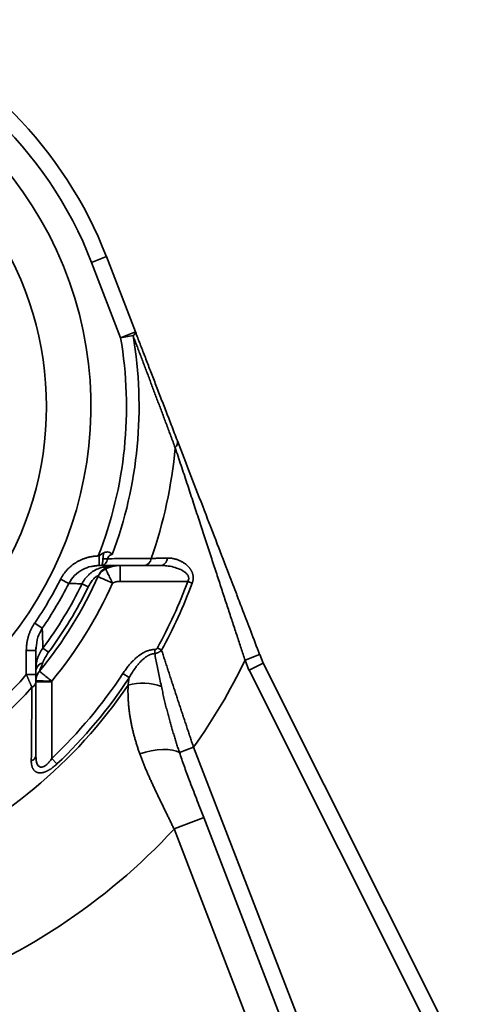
# Model space of a CAD drawing. Header units: millimetres. Extents: x 7702 to 16913, y -3294 to 4428.
# Tile 75 of 89: x 14712 to 14836, y -2421 to -2150. Entities that reach past the tile are written whole.
import ezdxf

# ---------------------------------------------------------------- set-up
doc = ezdxf.new("R2010")
doc.units = ezdxf.units.MM
doc.header["$LTSCALE"] = 6

msp = doc.modelspace()

# ---------------------------------------------------------------- linework, layer by layer
at = {"linetype": 'Continuous', "lineweight": 35}
for p, q in [((14736.3, -2215.27), (14732.22, -2216.85)), ((14732.22, -2216.85), (14740.23, -2237.6)), ((14736.3, -2215.27), (14744.31, -2236.02)), ((14744.31, -2236.02), (14740.23, -2237.6)), ((14743.83, -2236.86), (14743.98, -2236.72)), ((14743.98, -2236.72), (14744.11, -2236.58)), ((14744.11, -2236.58), (14744.21, -2236.45)), ((14744.21, -2236.45), (14744.28, -2236.33)), ((14744.28, -2236.33), (14744.32, -2236.21)), ((14744.33, -2236.11), (14744.31, -2236.02)), ((14744.32, -2236.21), (14744.33, -2236.11)), ((14743.65, -2237.01), (14740.23, -2237.6)), ((14743.65, -2237.01), (14743.83, -2236.86)), ((14734.35, -2297.69), (14734.35, -2300.27)), ((14733.05, -2300.47), (14734.35, -2300.32)), ((14734.35, -2300.32), (14734.98, -2300.32)), ((14740.06, -2300.4), (14740.06, -2300.32)), ((14740.06, -2300.65), (14740.06, -2300.4)), ((14740.06, -2301.05), (14740.06, -2300.65)), ((14740.06, -2301.6), (14740.06, -2301.05)), ((14740.06, -2302.26), (14740.06, -2301.6)), ((14751.64, -2300.28), (14751.37, -2300.32)), ((14751.37, -2300.32), (14752.59, -2300.41)), ((14723.67, -2304.12), (14725.93, -2305.26)), ((14740.06, -2303.02), (14740.06, -2302.26)), ((14740.06, -2303.84), (14740.06, -2303.02)), ((14740.06, -2304.69), (14740.06, -2303.84)), ((14729.59, -2305.36), (14731.32, -2306.2)), ((14740.06, -2304.69), (14758.75, -2304.69)), ((14759.97, -2305.14), (14758.75, -2304.69)), ((14716.55, -2316.17), (14718.64, -2317.61)), ((14716.87, -2323.75), (14717, -2322.94)), ((14718.83, -2323.07), (14720.37, -2324.21)), ((14749.62, -2324.59), (14749.64, -2323.47)), ((14751.51, -2323.64), (14750.36, -2323.01)), ((14714.24, -2330.36), (14714.24, -2323.75)), ((14714.24, -2323.75), (14716.83, -2323.75)), ((14716.87, -2330.36), (14716.87, -2323.75)), ((14774.52, -2326.39), (14778.53, -2324.84)), ((14778.53, -2324.84), (14778.6, -2324.81)), ((14779.51, -2327.17), (14778.6, -2324.81)), ((14775.58, -2329.14), (14774.52, -2326.39)), ((14775.6, -2329.14), (14779.51, -2327.17)), ((14779.51, -2327.17), (14836.29, -2440.32)), ((14714.24, -2330.36), (14716.87, -2330.36)), ((14716.87, -2329.97), (14716.87, -2329.1)), ((14742.58, -2331.2), (14740.85, -2330.06)), ((14775.58, -2329.14), (14775.6, -2329.14)), ((14831.4, -2440.32), (14775.6, -2329.14)), ((14716.87, -2332.05), (14716.87, -2332.16)), ((14716.87, -2332.37), (14716.87, -2332.29)), ((14721.24, -2332.37), (14716.87, -2332.37)), ((14721.24, -2353.46), (14721.24, -2332.37)), ((14760.32, -2350.35), (14756.45, -2351.84)), ((14760.32, -2350.35), (14799.12, -2450.82)), ((14716.85, -2352.79), (14716.87, -2352.57)), ((14716.94, -2353.63), (14716.87, -2352.57)), ((14747.06, -2351.71), (14745.51, -2352.2)), ((14748.67, -2351.34), (14747.06, -2351.71)), ((14750.28, -2351.09), (14748.67, -2351.34)), ((14751.83, -2350.97), (14750.28, -2351.09)), ((14753.27, -2350.99), (14751.83, -2350.97)), ((14754.55, -2351.15), (14753.27, -2350.99)), ((14755.63, -2351.43), (14754.55, -2351.15)), ((14756.45, -2351.84), (14755.63, -2351.43)), ((14722.68, -2354.97), (14721.24, -2353.46)), ((14763.11, -2369.72), (14762.05, -2366.98)), ((14762.97, -2369.78), (14754.95, -2372.87)), ((14763.11, -2369.72), (14762.97, -2369.78)), ((14790.37, -2440.32), (14763.11, -2369.72)), ((14780.99, -2440.32), (14754.95, -2372.87))]:
    msp.add_line(p, q, dxfattribs=at)
for centre, radius, start, end in [((14629.37, -2256.57), 114.62, 21.1151, 68.3541), ((14629.37, -2256.57), 110.25, 21.1151, 72.92), ((14629.37, -2256.57), 102.66, 300.7584, 103.5505), ((14629.37, -2256.57), 90.41, 326.6053, 33.3947), ((14629.37, -2256.57), 112.47, 338.5503, 9.7104), ((14629.37, -2256.57), 115.94, 339.4219, 9.7104), ((14754.01, -2266.41), 1.92, 310.4561, 12.7482), ((14629.37, -2256.57), 126.39, 340.6816, 354.8658), ((14736.02, -2294.19), 4.3, 261.3619, 278.6381), ((14746.46, -2298.13), 2.2, 275.7983, 353.4144), ((14750.88, -2298.19), 2.23, 290.1639, 357.8934), ((14738.12, -2304.82), 4.35, 103.7269, 156.041), ((14629.37, -2256.57), 105.61, 325.6369, 333.2396), ((14629.37, -2256.57), 114.62, 320.5391, 336.0717), ((14629.37, -2256.57), 108.14, 325.6369, 333.2396), ((14629.37, -2256.57), 111.47, 323.3751, 334.039), ((14629.37, -2256.57), 113.39, 323.3751, 334.039), ((14629.37, -2256.57), 119, 320.5413, 335.8938), ((14629.37, -2256.57), 138.04, 331.2271, 339.596), ((14629.37, -2256.57), 139.34, 331.2271, 339.596), ((14719.28, -2329.54), 2.45, 102.1765, 169.8052), ((14629.37, -2256.57), 161.07, 324.3909, 334.3098), ((14629.37, -2256.57), 112.47, 297.826, 318.994), ((14721.24, -2332.2), 4.37, 140.5391, 180), ((14629.37, -2256.57), 133.52, 313.4779, 326.6048), ((14629.37, -2256.57), 135.61, 313.4779, 326.6048), ((14629.37, -2256.57), 115.94, 297.0707, 318.1975), ((14629.37, -2256.57), 136.49, 293.3625, 325.8282), ((14715.23, -2332.3), 1.65, 290.1105, 354.3814), ((14746.26, -2348.5), 15.78, 70.7449, 104.549), ((14715.02, -2352.34), 1.89, 288.6925, 346.2282), ((14629.37, -2256.57), 171.17, 289.407, 317.1952)]:
    msp.add_arc(centre, radius, start, end, dxfattribs=at)
for points in [[(14755.88, -2265.99), (14755.59, -2265.24), (14755.02, -2263.75), (14754.18, -2261.59), (14753.37, -2259.49), (14752.58, -2257.44), (14751.81, -2255.44), (14751.06, -2253.5), (14750.32, -2251.59), (14749.61, -2249.73), (14748.9, -2247.91), (14748.21, -2246.12), (14747.53, -2244.37), (14746.87, -2242.65), (14746.21, -2240.95), (14745.57, -2239.28), (14744.93, -2237.64), (14744.52, -2236.56), (14744.31, -2236.02)], [(14755.26, -2267.88), (14755.06, -2267.34), (14754.66, -2266.29), (14754.08, -2264.72), (14753.49, -2263.16), (14752.92, -2261.62), (14752.35, -2260.1), (14751.78, -2258.58), (14751.22, -2257.08), (14750.66, -2255.59), (14750.1, -2254.12), (14749.55, -2252.65), (14749, -2251.19), (14748.46, -2249.74), (14747.91, -2248.3), (14747.37, -2246.86), (14746.84, -2245.44), (14746.3, -2244.02), (14745.77, -2242.6), (14745.23, -2241.2), (14744.7, -2239.8), (14744.17, -2238.4), (14743.82, -2237.47), (14743.65, -2237.01)], [(14774.52, -2326.39), (14774.34, -2325.85), (14773.98, -2324.77), (14773.43, -2323.11), (14772.87, -2321.41), (14772.3, -2319.69), (14771.72, -2317.94), (14771.13, -2316.15), (14770.53, -2314.33), (14769.91, -2312.47), (14769.29, -2310.58), (14768.66, -2308.65), (14768.01, -2306.69), (14767.36, -2304.68), (14766.69, -2302.64), (14766.01, -2300.57), (14765.31, -2298.45), (14764.61, -2296.29), (14763.89, -2294.09), (14763.15, -2291.85), (14762.41, -2289.58), (14761.65, -2287.26), (14760.88, -2284.91), (14760.09, -2282.52), (14759.3, -2280.1), (14758.5, -2277.66), (14757.69, -2275.2), (14756.87, -2272.74), (14756.06, -2270.29), (14755.52, -2268.68), (14755.26, -2267.88)], [(14723.67, -2304.12), (14723.72, -2304.01), (14723.83, -2303.8), (14724.01, -2303.48), (14724.2, -2303.17), (14724.4, -2302.87), (14724.61, -2302.57), (14724.83, -2302.28), (14725.06, -2301.99), (14725.3, -2301.71), (14725.54, -2301.44), (14725.8, -2301.17), (14726.07, -2300.92), (14726.35, -2300.67), (14726.63, -2300.43), (14726.92, -2300.19), (14727.22, -2299.97), (14727.53, -2299.75), (14727.85, -2299.55), (14728.18, -2299.35), (14728.51, -2299.16), (14728.84, -2298.99), (14729.19, -2298.82), (14729.54, -2298.67), (14729.89, -2298.52), (14730.25, -2298.39), (14730.62, -2298.27), (14730.99, -2298.16), (14731.36, -2298.06), (14731.74, -2297.97), (14732.12, -2297.89), (14732.5, -2297.83), (14732.89, -2297.78), (14733.27, -2297.74), (14733.66, -2297.71), (14733.92, -2297.7), (14734.05, -2297.69)], [(14734.35, -2297.52), (14734.32, -2297.54), (14734.25, -2297.58), (14734.15, -2297.63), (14734.08, -2297.67), (14734.05, -2297.69)], [(14734.35, -2297.52), (14734.35, -2297.54), (14734.35, -2297.58), (14734.35, -2297.63), (14734.35, -2297.67), (14734.35, -2297.69)], [(14748.65, -2298.38), (14748.84, -2298.37), (14749.23, -2298.36), (14749.84, -2298.35), (14750.46, -2298.34), (14751.1, -2298.32), (14751.75, -2298.31), (14752.42, -2298.29), (14752.87, -2298.28), (14753.1, -2298.27)], [(14753.1, -2298.27), (14753.2, -2298.27), (14753.4, -2298.27), (14753.7, -2298.28), (14754, -2298.31), (14754.31, -2298.34), (14754.61, -2298.39), (14754.92, -2298.45), (14755.22, -2298.53), (14755.53, -2298.61), (14755.82, -2298.71), (14756.12, -2298.81), (14756.4, -2298.93), (14756.68, -2299.06), (14756.95, -2299.19), (14757.22, -2299.34), (14757.47, -2299.49), (14757.71, -2299.64), (14757.94, -2299.8), (14758.15, -2299.97), (14758.36, -2300.14), (14758.55, -2300.3), (14758.73, -2300.47), (14758.9, -2300.65), (14759.05, -2300.82), (14759.2, -2300.99), (14759.33, -2301.16), (14759.45, -2301.32), (14759.56, -2301.49), (14759.66, -2301.65), (14759.75, -2301.81), (14759.83, -2301.97), (14759.9, -2302.13), (14759.97, -2302.29), (14760.02, -2302.44), (14760.07, -2302.6), (14760.11, -2302.75), (14760.15, -2302.9), (14760.18, -2303.05), (14760.2, -2303.19), (14760.22, -2303.34), (14760.23, -2303.49), (14760.24, -2303.63), (14760.24, -2303.78), (14760.23, -2303.93), (14760.22, -2304.07), (14760.2, -2304.22), (14760.18, -2304.37), (14760.15, -2304.52), (14760.11, -2304.67), (14760.07, -2304.83), (14760.02, -2304.99), (14759.99, -2305.09), (14759.97, -2305.14)], [(14734.98, -2300.32), (14736.19, -2300.32), (14738.67, -2300.32), (14742.56, -2300.32), (14745.29, -2300.32), (14746.68, -2300.32)], [(14737.09, -2300.6), (14736.78, -2300.75), (14736.45, -2300.96), (14736.08, -2301.27)], [(14746.68, -2300.32), (14746.89, -2300.32), (14747.3, -2300.32), (14747.94, -2300.32), (14748.59, -2300.32), (14749.26, -2300.32), (14749.95, -2300.32), (14750.65, -2300.32), (14751.13, -2300.32), (14751.37, -2300.32)], [(14734, -2303.38), (14734.07, -2303.23), (14734.11, -2303.13), (14734.14, -2303.06)], [(14714.24, -2323.75), (14714.24, -2323.62), (14714.25, -2323.34), (14714.27, -2322.93), (14714.3, -2322.52), (14714.34, -2322.11), (14714.39, -2321.7), (14714.46, -2321.3), (14714.54, -2320.9), (14714.63, -2320.5), (14714.73, -2320.11), (14714.85, -2319.72), (14714.97, -2319.33), (14715.1, -2318.96), (14715.25, -2318.58), (14715.41, -2318.22), (14715.57, -2317.86), (14715.75, -2317.5), (14715.93, -2317.16), (14716.13, -2316.82), (14716.33, -2316.49), (14716.47, -2316.28), (14716.55, -2316.17)], [(14749.64, -2323.47), (14749.57, -2323.47), (14749.45, -2323.47), (14749.25, -2323.48), (14749.05, -2323.49), (14748.85, -2323.52), (14748.64, -2323.55), (14748.43, -2323.59), (14748.22, -2323.64), (14748, -2323.7), (14747.77, -2323.77), (14747.54, -2323.85), (14747.31, -2323.94), (14747.06, -2324.04), (14746.81, -2324.16), (14746.56, -2324.3), (14746.29, -2324.44), (14746.02, -2324.61), (14745.74, -2324.79), (14745.45, -2324.99), (14745.15, -2325.22), (14744.84, -2325.46), (14744.52, -2325.73), (14744.19, -2326.02), (14743.85, -2326.35), (14743.5, -2326.7), (14743.14, -2327.08), (14742.78, -2327.49), (14742.4, -2327.94), (14742.02, -2328.41), (14741.63, -2328.93), (14741.24, -2329.47), (14740.98, -2329.86), (14740.85, -2330.06)], [(14750.36, -2323.01), (14750.35, -2323.03), (14750.33, -2323.07), (14750.29, -2323.12), (14750.26, -2323.17), (14750.22, -2323.21), (14750.18, -2323.25), (14750.15, -2323.29), (14750.11, -2323.32), (14750.07, -2323.35), (14750.03, -2323.37), (14749.99, -2323.39), (14749.95, -2323.41), (14749.91, -2323.43), (14749.87, -2323.44), (14749.83, -2323.45), (14749.78, -2323.46), (14749.74, -2323.47), (14749.69, -2323.47), (14749.66, -2323.47), (14749.64, -2323.47)], [(14749.62, -2324.59), (14749.57, -2324.59), (14749.48, -2324.59), (14749.34, -2324.61), (14749.2, -2324.62), (14749.05, -2324.65), (14748.91, -2324.68), (14748.75, -2324.72), (14748.6, -2324.77), (14748.43, -2324.82), (14748.27, -2324.89), (14748.09, -2324.97), (14747.91, -2325.06), (14747.73, -2325.16), (14747.53, -2325.27), (14747.33, -2325.4), (14747.12, -2325.54), (14746.9, -2325.71), (14746.67, -2325.89), (14746.43, -2326.1), (14746.17, -2326.33), (14745.91, -2326.59), (14745.63, -2326.87), (14745.34, -2327.19), (14745.04, -2327.55), (14744.72, -2327.94), (14744.39, -2328.37), (14744.05, -2328.84), (14743.7, -2329.36), (14743.33, -2329.93), (14742.96, -2330.54), (14742.71, -2330.98), (14742.58, -2331.2)], [(14751.51, -2323.64), (14751.47, -2323.67), (14751.39, -2323.74), (14751.28, -2323.84), (14751.16, -2323.93), (14751.04, -2324.01), (14750.92, -2324.09), (14750.8, -2324.16), (14750.67, -2324.23), (14750.54, -2324.3), (14750.42, -2324.35), (14750.29, -2324.4), (14750.17, -2324.45), (14750.03, -2324.49), (14749.9, -2324.53), (14749.76, -2324.56), (14749.66, -2324.58), (14749.62, -2324.59)], [(14751.46, -2333.61), (14751.32, -2332.94), (14751.05, -2331.63), (14750.67, -2329.77), (14750.3, -2327.98), (14749.95, -2326.25), (14749.73, -2325.14), (14749.62, -2324.59)], [(14751.51, -2323.64), (14751.65, -2324.08), (14751.94, -2324.96), (14752.37, -2326.3), (14752.81, -2327.64), (14753.25, -2328.99), (14753.69, -2330.35), (14754.14, -2331.7), (14754.58, -2333.06), (14755.03, -2334.42), (14755.47, -2335.78), (14755.92, -2337.14), (14756.37, -2338.49), (14756.81, -2339.84), (14757.26, -2341.18), (14757.7, -2342.52), (14758.15, -2343.85), (14758.59, -2345.17), (14759.02, -2346.48), (14759.46, -2347.78), (14759.89, -2349.07), (14760.18, -2349.92), (14760.32, -2350.35)], [(14715.79, -2333.85), (14715.78, -2333.81), (14715.75, -2333.74), (14715.7, -2333.62), (14715.64, -2333.5), (14715.59, -2333.37), (14715.53, -2333.24), (14715.47, -2333.1), (14715.4, -2332.96), (14715.34, -2332.81), (14715.27, -2332.66), (14715.2, -2332.5), (14715.13, -2332.34), (14715.05, -2332.17), (14714.98, -2332), (14714.9, -2331.83), (14714.82, -2331.65), (14714.74, -2331.47), (14714.66, -2331.29), (14714.58, -2331.11), (14714.5, -2330.92), (14714.41, -2330.74), (14714.33, -2330.55), (14714.27, -2330.42), (14714.24, -2330.36)], [(14716.87, -2332.46), (14716.87, -2332.43), (14716.87, -2332.38), (14716.87, -2332.29), (14716.87, -2332.2), (14716.87, -2332.1), (14716.87, -2331.99), (14716.87, -2331.87), (14716.87, -2331.75), (14716.87, -2331.62), (14716.87, -2331.48), (14716.87, -2331.33), (14716.87, -2331.18), (14716.87, -2331.02), (14716.87, -2330.86), (14716.87, -2330.7), (14716.87, -2330.53), (14716.87, -2330.42), (14716.87, -2330.36)], [(14742.29, -2333.23), (14742.32, -2333.02), (14742.39, -2332.58), (14742.48, -2331.91), (14742.55, -2331.44), (14742.58, -2331.2)], [(14715.62, -2354.12), (14715.63, -2353.36), (14715.64, -2351.86), (14715.66, -2349.67), (14715.68, -2347.53), (14715.69, -2345.44), (14715.71, -2343.4), (14715.73, -2341.41), (14715.74, -2339.46), (14715.76, -2337.55), (14715.78, -2335.68), (14715.79, -2334.45), (14715.79, -2333.85)], [(14716.87, -2352.57), (14716.87, -2351.08), (14716.87, -2348.17), (14716.87, -2343.99), (14716.87, -2339.98), (14716.87, -2336.13), (14716.87, -2333.66), (14716.87, -2332.46)], [(14721.24, -2332.37), (14721.24, -2332.31), (14721.24, -2332.25), (14721.25, -2332.19)], [(14745.51, -2352.2), (14745.4, -2351.87), (14745.17, -2351.22), (14744.85, -2350.24), (14744.54, -2349.26), (14744.24, -2348.27), (14743.97, -2347.28), (14743.71, -2346.29), (14743.47, -2345.29), (14743.25, -2344.28), (14743.04, -2343.27), (14742.86, -2342.25), (14742.7, -2341.23), (14742.57, -2340.21), (14742.45, -2339.17), (14742.37, -2338.14), (14742.3, -2337.12), (14742.27, -2336.12), (14742.25, -2335.14), (14742.26, -2334.17), (14742.28, -2333.54), (14742.29, -2333.23)], [(14756.45, -2351.84), (14756.32, -2351.44), (14756.04, -2350.62), (14755.64, -2349.37), (14755.24, -2348.09), (14754.84, -2346.79), (14754.45, -2345.47), (14754.06, -2344.11), (14753.67, -2342.73), (14753.29, -2341.31), (14752.91, -2339.86), (14752.54, -2338.37), (14752.17, -2336.83), (14751.81, -2335.25), (14751.58, -2334.16), (14751.46, -2333.61)], [(14754.95, -2372.87), (14754.79, -2372.54), (14754.47, -2371.88), (14753.99, -2370.89), (14753.5, -2369.89), (14753.02, -2368.9), (14752.54, -2367.9), (14752.05, -2366.91), (14751.57, -2365.91), (14751.09, -2364.92), (14750.61, -2363.93), (14750.14, -2362.94), (14749.67, -2361.94), (14749.2, -2360.95), (14748.74, -2359.96), (14748.29, -2358.98), (14747.85, -2357.99), (14747.42, -2357.01), (14747.01, -2356.04), (14746.61, -2355.07), (14746.22, -2354.1), (14745.86, -2353.14), (14745.63, -2352.51), (14745.51, -2352.2)], [(14722.68, -2354.97), (14722.59, -2355.04), (14722.43, -2355.2), (14722.19, -2355.41), (14721.95, -2355.61), (14721.72, -2355.8), (14721.5, -2355.97), (14721.28, -2356.13), (14721.07, -2356.27), (14720.87, -2356.41), (14720.67, -2356.53), (14720.48, -2356.65), (14720.29, -2356.75), (14720.11, -2356.85), (14719.93, -2356.94), (14719.75, -2357.02), (14719.58, -2357.09), (14719.42, -2357.15), (14719.26, -2357.21), (14719.1, -2357.26), (14718.95, -2357.3), (14718.8, -2357.34), (14718.65, -2357.37), (14718.51, -2357.39), (14718.37, -2357.41), (14718.23, -2357.42), (14718.1, -2357.42), (14717.97, -2357.42), (14717.84, -2357.42), (14717.71, -2357.41), (14717.59, -2357.39), (14717.47, -2357.36), (14717.35, -2357.34), (14717.24, -2357.3), (14717.12, -2357.26), (14717.01, -2357.21), (14716.9, -2357.15), (14716.8, -2357.09), (14716.69, -2357.02), (14716.59, -2356.94), (14716.5, -2356.85), (14716.4, -2356.76), (14716.32, -2356.65), (14716.23, -2356.54), (14716.15, -2356.42), (14716.07, -2356.29), (14716, -2356.15), (14715.93, -2356), (14715.87, -2355.84), (14715.81, -2355.67), (14715.76, -2355.48), (14715.72, -2355.29), (14715.68, -2355.08), (14715.66, -2354.86), (14715.63, -2354.63), (14715.62, -2354.39), (14715.62, -2354.21), (14715.62, -2354.12)]]:
    msp.add_open_spline(points, degree=3, dxfattribs=at)
for points, knots in [([(14772.23, -2308.31), (14771.5, -2306.44), (14769.69, -2301.75), (14766.71, -2294.03), (14763.21, -2284.97), (14759.53, -2275.44), (14757.12, -2269.18), (14755.88, -2265.99)], [0, 0, 0, 0, 0.125487, 0.314612, 0.528973, 0.759662, 1, 1, 1, 1]), ([(14735.59, -2296.82), (14735.57, -2296.84), (14735.45, -2296.9), (14735.24, -2297.02), (14734.95, -2297.18), (14734.66, -2297.35), (14734.46, -2297.46), (14734.35, -2297.52)], [0.7974423, 0.7974423, 0.7974423, 0.7974423, 0.8095238, 0.8571429, 0.9047619, 0.952381, 1, 1, 1, 1]), ([(14735.37, -2298.45), (14735.36, -2298.72), (14735.34, -2298.97), (14735.29, -2299.43), (14735.26, -2299.63), (14735.19, -2299.97), (14735.15, -2300.1), (14735.08, -2300.23), (14735.06, -2300.26), (14735.02, -2300.3), (14735, -2300.32), (14734.98, -2300.32)], [0, 0, 0, 0, 0.25, 0.25, 0.5, 0.5, 0.75, 0.75, 0.875, 0.875, 1, 1, 1, 1]), ([(14736.66, -2298.45), (14736.61, -2298.72), (14736.53, -2298.97), (14736.31, -2299.43), (14736.18, -2299.63), (14735.87, -2299.97), (14735.71, -2300.1), (14735.44, -2300.23), (14735.35, -2300.26), (14735.16, -2300.3), (14735.07, -2300.32), (14734.98, -2300.32)], [0, 0, 0, 0, 0.25, 0.25, 0.5, 0.5, 0.75, 0.75, 0.875, 0.875, 1, 1, 1, 1]), ([(14735.37, -2298.45), (14735.38, -2298.18), (14735.41, -2297.91), (14735.48, -2297.35), (14735.53, -2297.08), (14735.59, -2296.82)], [0, 0, 0, 0, 0.5, 0.5, 1, 1, 1, 1]), ([(14735.59, -2296.82), (14735.7, -2296.76), (14735.82, -2296.71), (14736.06, -2296.64), (14736.18, -2296.62), (14736.54, -2296.58), (14736.78, -2296.6), (14737.2, -2296.7), (14737.39, -2296.79), (14737.62, -2296.96), (14737.69, -2297.02), (14737.81, -2297.16), (14737.87, -2297.23), (14737.91, -2297.32)], [0, 0, 0, 0, 0.125, 0.125, 0.25, 0.25, 0.5, 0.5, 0.75, 0.75, 0.875, 0.875, 1, 1, 1, 1]), ([(14737.91, -2297.32), (14737.8, -2297.29), (14737.68, -2297.3), (14737.43, -2297.39), (14737.31, -2297.46), (14737.13, -2297.61), (14737.07, -2297.67), (14736.96, -2297.79), (14736.91, -2297.86), (14736.76, -2298.09), (14736.69, -2298.27), (14736.66, -2298.45)], [0, 0, 0, 0, 0.25, 0.25, 0.5, 0.5, 0.625, 0.625, 0.75, 0.75, 1, 1, 1, 1]), ([(14736.66, -2298.45), (14737.47, -2298.44), (14739.27, -2298.43), (14742.16, -2298.41), (14745.33, -2298.4), (14747.53, -2298.38), (14748.65, -2298.38)], [0.0433322, 0.0433322, 0.0433322, 0.0433322, 0.25, 0.5, 0.75, 1, 1, 1, 1]), ([(14725.93, -2305.26), (14726.42, -2304.49), (14727.43, -2302.91), (14729.64, -2301.41), (14731.58, -2300.6), (14732.7, -2300.5), (14733.05, -2300.47)], [0, 0, 0, 0, 0.304006, 0.622754, 0.882834, 1, 1, 1, 1]), ([(14729.59, -2305.36), (14729.82, -2304.89), (14730.08, -2304.44), (14730.7, -2303.6), (14731.06, -2303.2), (14731.63, -2302.67), (14731.83, -2302.5), (14732.24, -2302.18), (14732.46, -2302.03), (14732.9, -2301.76), (14733.12, -2301.63), (14733.57, -2301.4), (14733.8, -2301.29), (14734.5, -2301), (14734.96, -2300.85), (14735.61, -2300.68), (14735.83, -2300.64), (14736.22, -2300.56), (14736.41, -2300.53), (14736.73, -2300.49), (14736.87, -2300.48), (14737.09, -2300.46), (14737.17, -2300.46), (14737.25, -2300.48), (14737.26, -2300.49), (14737.22, -2300.53), (14737.16, -2300.56), (14737.09, -2300.6)], [0, 0, 0, 0, 0.125, 0.125, 0.25, 0.25, 0.3125, 0.3125, 0.375, 0.375, 0.4375, 0.4375, 0.5, 0.5, 0.625, 0.625, 0.6875, 0.6875, 0.75, 0.75, 0.8125, 0.8125, 0.875, 0.875, 0.9375, 0.9375, 1, 1, 1, 1]), ([(14732.98, -2300.41), (14733.22, -2300.38), (14733.68, -2300.32), (14734.14, -2300.29), (14734.36, -2300.28)], [0, 0, 0, 0, 0.520808, 1, 1, 1, 1]), ([(14734, -2303.38), (14734.2, -2302.92), (14734.49, -2302.5), (14735.2, -2301.78), (14735.62, -2301.49), (14736.08, -2301.27)], [0, 0, 0, 0, 0.5, 0.5, 1, 1, 1, 1]), ([(14736.08, -2301.27), (14736.14, -2301.24), (14736.28, -2301.17), (14736.52, -2301.06), (14736.8, -2300.95), (14737.08, -2300.84), (14737.37, -2300.74), (14737.66, -2300.65), (14737.95, -2300.57), (14738.25, -2300.5), (14738.55, -2300.45), (14738.85, -2300.4), (14739.15, -2300.36), (14739.46, -2300.33), (14739.76, -2300.32), (14739.96, -2300.32), (14740.06, -2300.32)], [0.588601, 0.588601, 0.588601, 0.588601, 0.6060606, 0.6363636, 0.6666667, 0.6969697, 0.7272727, 0.7575758, 0.7878788, 0.8181818, 0.8484848, 0.8787879, 0.9090909, 0.9393939, 0.969697, 1, 1, 1, 1]), ([(14736.08, -2301.27), (14736.11, -2301.33), (14736.18, -2301.47), (14736.4, -2301.92), (14736.55, -2302.23), (14736.92, -2302.98), (14737.13, -2303.41), (14737.56, -2304.29), (14737.78, -2304.75), (14737.99, -2305.17)], [0, 0, 0, 0, 0.25, 0.25, 0.5, 0.5, 0.75, 0.75, 1, 1, 1, 1]), ([(14751.65, -2300.28), (14751.81, -2300.29), (14752.14, -2300.3), (14752.47, -2300.35), (14752.64, -2300.38)], [0, 0, 0, 0, 0.499783, 1, 1, 1, 1]), ([(14752.59, -2300.41), (14752.85, -2300.42), (14753.74, -2300.47), (14755.16, -2300.82), (14756.7, -2301.38), (14757.81, -2302.02), (14758.48, -2302.61), (14758.8, -2303.07), (14758.94, -2303.42), (14759.01, -2303.79), (14758.98, -2304.23), (14758.83, -2304.53), (14758.75, -2304.69)], [0, 0, 0, 0, 0.094435, 0.326111, 0.51728, 0.67302, 0.770386, 0.821113, 0.860854, 0.894886, 0.943453, 1, 1, 1, 1]), ([(14734.14, -2303.06), (14734.15, -2303.03), (14734.15, -2303.02), (14734.12, -2303.02), (14734.09, -2303.03), (14733.97, -2303.08), (14733.86, -2303.15), (14733.59, -2303.32), (14733.44, -2303.43), (14733.14, -2303.68), (14732.98, -2303.83), (14732.53, -2304.3), (14732.25, -2304.65), (14731.74, -2305.4), (14731.51, -2305.79), (14731.32, -2306.2)], [0, 0, 0, 0, 0.0625, 0.0625, 0.125, 0.125, 0.25, 0.25, 0.375, 0.375, 0.5, 0.5, 0.75, 0.75, 1, 1, 1, 1]), ([(14734, -2303.38), (14734, -2303.38), (14734.1, -2303.43), (14734.5, -2303.61), (14734.8, -2303.74), (14735.54, -2304.07), (14735.98, -2304.27), (14736.95, -2304.7), (14737.47, -2304.93), (14737.99, -2305.17)], [0, 0, 0, 0, 0.25, 0.25, 0.5, 0.5, 0.75, 0.75, 1, 1, 1, 1]), ([(14725.93, -2305.26), (14726.59, -2305.28), (14727.8, -2305.31), (14729.04, -2305.35), (14729.59, -2305.36)], [0, 0, 0, 0, 0.3333333, 0.6029242, 0.6029242, 0.6029242, 0.6029242]), ([(14737.99, -2305.17), (14738.01, -2305.16), (14738.09, -2305.12), (14738.23, -2305.06), (14738.4, -2304.99), (14738.58, -2304.93), (14738.76, -2304.87), (14738.94, -2304.82), (14739.12, -2304.78), (14739.31, -2304.75), (14739.5, -2304.72), (14739.69, -2304.7), (14739.87, -2304.69), (14740, -2304.69), (14740.06, -2304.69)], [0.5927363, 0.5927363, 0.5927363, 0.5927363, 0.6071429, 0.6428571, 0.6785714, 0.7142857, 0.75, 0.7857143, 0.8214286, 0.8571429, 0.8928571, 0.9285714, 0.9642857, 1, 1, 1, 1]), ([(14778.53, -2324.84), (14777.71, -2322.69), (14776.17, -2318.66), (14774.07, -2313.16), (14772.8, -2309.84), (14772.23, -2308.37)], [0, 0, 0, 0, 0.3905224, 0.7316123, 1, 1, 1, 1]), ([(14717, -2322.94), (14717.08, -2321.97), (14717.25, -2320.07), (14718.18, -2318.42), (14718.64, -2317.61)], [0, 0, 0, 0, 0.5113653, 1, 1, 1, 1]), ([(14718.83, -2323.07), (14718.83, -2323.03), (14718.81, -2322.37), (14718.76, -2321.12), (14718.7, -2319.34), (14718.66, -2318.18), (14718.64, -2317.61)], [0.3861994, 0.3861994, 0.3861994, 0.3861994, 0.4, 0.6, 0.8, 1, 1, 1, 1]), ([(14716.83, -2323.75), (14716.84, -2323.6), (14716.86, -2323.31), (14716.89, -2323.01), (14716.9, -2322.86)], [0, 0, 0, 0, 0.502153, 1, 1, 1, 1]), ([(14716.87, -2329.1), (14716.87, -2328.57), (14716.9, -2328.04), (14717.05, -2326.96), (14717.17, -2326.43), (14717.41, -2325.66), (14717.5, -2325.4), (14717.71, -2324.9), (14717.82, -2324.66), (14718.2, -2323.94), (14718.49, -2323.49), (14718.83, -2323.07)], [0, 0, 0, 0, 0.25, 0.25, 0.5, 0.5, 0.625, 0.625, 0.75, 0.75, 1, 1, 1, 1]), ([(14716.87, -2329.1), (14716.87, -2328.23), (14716.87, -2326.42), (14716.87, -2324.66), (14716.87, -2323.75)], [0.3672826, 0.3672826, 0.3672826, 0.3672826, 0.6666667, 1, 1, 1, 1]), ([(14720.37, -2324.21), (14720.03, -2324.66), (14719.73, -2325.14), (14719.19, -2326.13), (14718.96, -2326.64), (14718.76, -2327.15)], [0, 0, 0, 0, 0.5, 0.5, 1, 1, 1, 1]), ([(14718.76, -2327.15), (14718.67, -2327.38), (14718.58, -2327.62), (14718.4, -2328.08), (14718.31, -2328.3), (14718.14, -2328.73), (14718.06, -2328.94), (14717.95, -2329.19), (14717.92, -2329.27), (14717.88, -2329.38), (14717.87, -2329.42), (14717.87, -2329.42)], [0, 0, 0, 0, 0.25, 0.25, 0.5, 0.5, 0.75, 0.75, 0.875, 0.875, 1, 1, 1, 1]), ([(14717.87, -2329.41), (14717.57, -2329.78), (14717.32, -2330.2), (14716.99, -2331.09), (14716.89, -2331.57), (14716.87, -2332.05)], [0, 0, 0, 0, 0.5, 0.5, 1, 1, 1, 1]), ([(14717.87, -2329.41), (14717.87, -2329.41), (14717.96, -2329.48), (14718.3, -2329.76), (14718.55, -2329.97), (14719.17, -2330.48), (14719.55, -2330.79), (14720.36, -2331.46), (14720.8, -2331.83), (14721.25, -2332.19)], [0, 0, 0, 0, 0.25, 0.25, 0.5, 0.5, 0.75, 0.75, 1, 1, 1, 1]), ([(14721.25, -2332.19), (14720.74, -2332.18), (14720.19, -2332.16), (14719.39, -2332.13), (14719.13, -2332.12), (14718.63, -2332.11), (14718.39, -2332.1), (14717.97, -2332.08), (14717.78, -2332.08), (14717.45, -2332.07), (14717.31, -2332.06), (14716.98, -2332.05), (14716.88, -2332.05), (14716.87, -2332.05)], [0, 0, 0, 0, 0.25, 0.25, 0.375, 0.375, 0.5, 0.5, 0.625, 0.625, 0.75, 0.75, 1, 1, 1, 1]), ([(14716.93, -2353.63), (14716.91, -2353.5), (14716.86, -2353.23), (14716.85, -2352.93), (14716.85, -2352.79)], [0, 0, 0, 0, 0.4938761, 1, 1, 1, 1]), ([(14762.05, -2366.98), (14761.73, -2366.15), (14760.75, -2363.6), (14759.28, -2359.76), (14757.72, -2355.55), (14756.86, -2353.05), (14756.45, -2351.84)], [0, 0, 0, 0, 0.164724, 0.505692, 0.761896, 1, 1, 1, 1]), ([(14721.24, -2353.46), (14721, -2353.8), (14720.59, -2354.39), (14719.95, -2355.07), (14719.38, -2355.54), (14718.82, -2355.83), (14718.33, -2355.88), (14717.97, -2355.79), (14717.67, -2355.6), (14717.37, -2355.24), (14717.12, -2354.66), (14716.96, -2354.1), (14716.94, -2353.71), (14716.94, -2353.63)], [0, 0, 0, 0, 0.157961, 0.269931, 0.352669, 0.446391, 0.525983, 0.580664, 0.643123, 0.720625, 0.823154, 0.964163, 1, 1, 1, 1])]:
    msp.add_open_spline(points, degree=3, knots=knots, dxfattribs=at)

doc.saveas('drawing.dxf')
